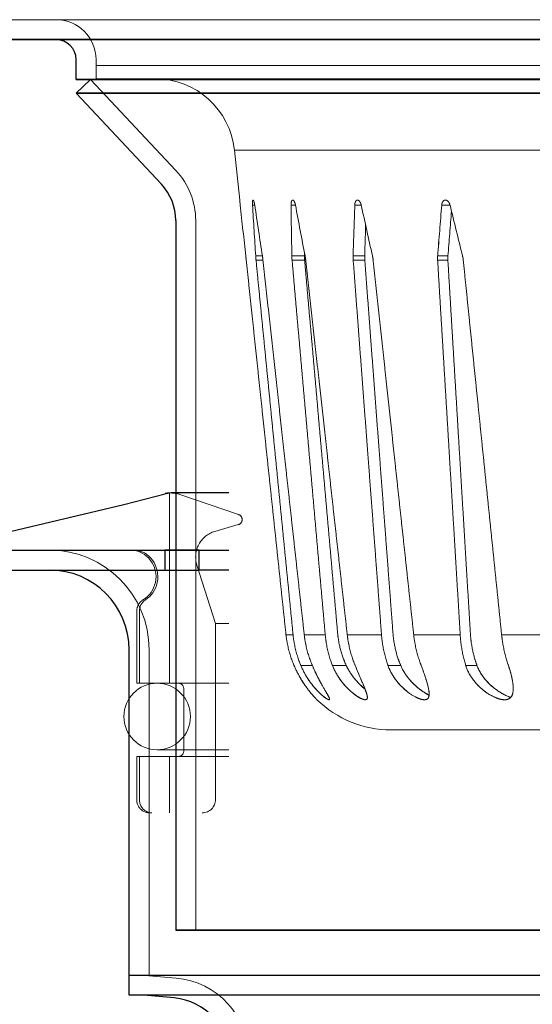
# Model space of a CAD drawing. Header units: millimetres. Extents: x -300186 to 535068, y -28581 to 763298.
# Tile 81 of 256: x -714 to -675, y 137851 to 137925. Entities that reach past the tile are written whole.
import ezdxf

# ---------------------------------------------------------------- set-up
doc = ezdxf.new("R2010")
doc.units = ezdxf.units.MM
doc.header["$LTSCALE"] = 10
doc.linetypes.add('ČÁRKOVANÁ', pattern=[19.05, 12.7, -6.35])
for name, color, linetype, lineweight in [('ACO_NEVID', 8, 'ČÁRKOVANÁ', 13), ('ACO_RAMECEK', 4, 'Continuous', 13), ('ACO_SILNA', 7, 'Continuous', 30)]:
    doc.layers.add(name, color=color, linetype=linetype, lineweight=lineweight)

# ---------------------------------------------------------------- blocks, each defined once
blk = doc.blocks.new('408202')
at = {"layer": 'ACO_NEVID'}
for p, q in [((77, 1), (-77, 1)), ((-77, 0), (-77, 1)), ((77, 0), (77, 1)), ((77, 0), (-77, 0)), ((66.583, -5.373), (-66.583, -5.373)), ((-66.188, -9.134), (-66.583, -5.373)), ((66.188, -9.134), (66.583, -5.373)), ((-65.225, -9.511), (-65.057, -9.511)), ((-62.323, -9.511), (-61.991, -9.511)), ((-57.527, -9.511), (-57.042, -9.511)), ((-50.982, -9.511), (-50.359, -9.511)), ((50.982, -9.511), (50.359, -9.511)), ((57.527, -9.511), (57.042, -9.511)), ((62.323, -9.511), (61.991, -9.511)), ((65.225, -9.511), (65.057, -9.511)), ((-64.984, -13.336), (-64.479, -13.336)), ((-62.263, -13.336), (-61.318, -13.336)), ((-57.651, -13.336), (-56.78, -13.336)), ((-51.287, -13.336), (-50.517, -13.336)), ((51.287, -13.336), (50.517, -13.336)), ((57.651, -13.336), (56.78, -13.336)), ((62.263, -13.336), (61.318, -13.336)), ((64.984, -13.336), (64.479, -13.336)), ((-64.958, -13.656), (-64.437, -13.656)), ((-62.246, -13.656), (-61.301, -13.656)), ((-57.644, -13.656), (-56.773, -13.656)), ((-51.29, -13.656), (-50.519, -13.656)), ((51.29, -13.656), (50.519, -13.656)), ((57.644, -13.656), (56.773, -13.656)), ((62.246, -13.656), (61.301, -13.656)), ((64.958, -13.656), (64.437, -13.656)), ((-62.172, -41.836), (-62.704, -41.836)), ((-59.751, -41.836), (-61.33, -41.836)), ((-55.514, -41.836), (-58.093, -41.836)), ((-49.591, -41.836), (-53.091, -41.836)), ((-42.161, -41.836), (-46.476, -41.836)), ((46.476, -41.836), (42.161, -41.836)), ((53.091, -41.836), (49.591, -41.836)), ((58.093, -41.836), (55.514, -41.836)), ((61.33, -41.836), (59.751, -41.836)), ((62.704, -41.836), (62.172, -41.836)), ((-61.588, -44.15), (-60.72, -44.15)), ((-59.207, -44.15), (-58.171, -44.15)), ((-55.028, -44.15), (-54.072, -44.15)), ((-49.176, -44.15), (-48.33, -44.15)), ((49.176, -44.15), (48.33, -44.15)), ((55.028, -44.15), (54.072, -44.15)), ((59.207, -44.15), (58.171, -44.15)), ((61.588, -44.15), (60.72, -44.15)), ((54.794, -49), (-54.794, -49))]:
    blk.add_line(p, q, dxfattribs=at)
for centre, radius, start, end in [((-72.55, -6), 6, 6, 90), ((72.55, -6), 6, 90, 174), ((-54.794, -41), 8, 225.76318, 270), ((54.794, -41), 8, 270, 314.23682)]:
    blk.add_arc(centre, radius, start, end, dxfattribs=at)
for centre, major_axis, ratio, start_param, end_param in [((0, 123.308), (0, 315.871), 0.230805, 2.004775, 2.018164), ((5.765, 123.308), (-14.666, -315.853), 0.226834, 5.1569, 5.170289), ((-5.765, 123.308), (-14.666, 315.853), 0.226834, 1.994243, 2.007632), ((11.355, 123.308), (-28.734, -315.81), 0.215187, 5.165944, 5.179333), ((-11.355, 123.308), (-28.734, 315.81), 0.215187, 1.985198, 1.998587), ((16.6, 123.308), (41.678, 315.764), 0.196592, 2.030717, 2.044107), ((-16.6, 123.308), (-41.678, 315.764), 0.196592, 1.978832, 1.992221), ((21.34, 123.308), (53.086, 315.739), 0.17209, 2.033701, 2.04709), ((-21.34, 123.308), (-53.086, 315.739), 0.17209, 1.975849, 1.989238), ((21.34, 123.308), (53.086, 315.739), 0.17209, 4.293947, 4.307336), ((-21.34, 123.308), (53.086, -315.739), 0.17209, 1.094503, 1.107892), ((16.6, 123.308), (41.678, 315.764), 0.196592, 4.290964, 4.304353), ((-16.6, 123.308), (41.678, -315.764), 0.196592, 1.097486, 1.110875), ((11.355, 123.308), (28.734, 315.81), 0.215187, 4.284598, 4.297987), ((-11.355, 123.308), (28.734, -315.81), 0.215187, 1.103852, 1.117241), ((5.765, 123.308), (14.666, 315.853), 0.226834, 4.275554, 4.288943), ((-5.765, 123.308), (14.666, -315.853), 0.226834, 1.112897, 1.126286), ((0, 123.308), (0, 315.871), 0.230805, 4.265021, 4.278411), ((21.017, 121.324), (52.281, 310.954), 0.17209, 2.035404, 2.0474), ((-21.017, 121.324), (52.281, -310.954), 0.17209, 1.094193, 1.106189), ((16.348, 121.324), (41.047, 310.979), 0.196592, 2.036223, 2.044416), ((-16.348, 121.324), (41.047, -310.979), 0.196592, 1.097176, 1.10537), ((11.183, 121.324), (-28.299, -311.024), 0.215187, 5.178615, 5.179643), ((-11.183, 121.324), (28.299, -311.024), 0.215187, 1.103542, 1.10457)]:
    blk.add_ellipse(centre, major_axis=major_axis, ratio=ratio, start_param=start_param, end_param=end_param, dxfattribs=at)
for points, knots in [([(-66.188, -9.134), (-66.188, -9.134), (-66.186, -9.146), (-66.18, -9.197), (-66.176, -9.236), (-66.166, -9.325), (-66.16, -9.381), (-66.151, -9.465), (-66.149, -9.488), (-66.146, -9.511)], [0.22658306, 0.22658306, 0.22658306, 0.22658306, 0.24545175, 0.24545175, 0.26432045, 0.26432045, 0.28325082, 0.28325082, 0.29005398, 0.29005398, 0.29005398, 0.29005398]), ([(-65.225, -9.511), (-65.227, -9.488), (-65.228, -9.465), (-65.231, -9.381), (-65.23, -9.325), (-65.224, -9.236), (-65.219, -9.197), (-65.203, -9.146), (-65.193, -9.134), (-65.171, -9.134), (-65.158, -9.146), (-65.131, -9.197), (-65.117, -9.236), (-65.092, -9.325), (-65.079, -9.381), (-65.064, -9.465), (-65.061, -9.488), (-65.057, -9.511)], [0.1631121, 0.1631121, 0.1631121, 0.1631121, 0.1699153, 0.1699153, 0.1888457, 0.1888457, 0.2077144, 0.2077144, 0.2265831, 0.2265831, 0.2454518, 0.2454518, 0.2643204, 0.2643204, 0.2832508, 0.2832508, 0.290054, 0.290054, 0.290054, 0.290054]), ([(-62.323, -9.511), (-62.323, -9.488), (-62.323, -9.465), (-62.32, -9.381), (-62.312, -9.325), (-62.291, -9.236), (-62.276, -9.197), (-62.239, -9.146), (-62.217, -9.134), (-62.174, -9.134), (-62.15, -9.146), (-62.103, -9.197), (-62.079, -9.236), (-62.04, -9.325), (-62.021, -9.381), (-62.001, -9.465), (-61.996, -9.488), (-61.991, -9.511)], [0.1631121, 0.1631121, 0.1631121, 0.1631121, 0.1699153, 0.1699153, 0.1888457, 0.1888457, 0.2077144, 0.2077144, 0.2265831, 0.2265831, 0.2454518, 0.2454518, 0.2643204, 0.2643204, 0.2832508, 0.2832508, 0.290054, 0.290054, 0.290054, 0.290054]), ([(-57.527, -9.511), (-57.526, -9.488), (-57.524, -9.465), (-57.515, -9.381), (-57.501, -9.325), (-57.465, -9.236), (-57.441, -9.197), (-57.384, -9.146), (-57.352, -9.134), (-57.289, -9.134), (-57.254, -9.146), (-57.187, -9.197), (-57.156, -9.236), (-57.103, -9.325), (-57.078, -9.381), (-57.053, -9.465), (-57.047, -9.488), (-57.042, -9.511)], [0.1631121, 0.1631121, 0.1631121, 0.1631121, 0.1699153, 0.1699153, 0.1888457, 0.1888457, 0.2077144, 0.2077144, 0.2265831, 0.2265831, 0.2454518, 0.2454518, 0.2643204, 0.2643204, 0.2832508, 0.2832508, 0.290054, 0.290054, 0.290054, 0.290054]), ([(-50.982, -9.511), (-50.981, -9.488), (-50.978, -9.465), (-50.962, -9.381), (-50.942, -9.325), (-50.893, -9.236), (-50.86, -9.197), (-50.785, -9.146), (-50.743, -9.134), (-50.662, -9.134), (-50.618, -9.146), (-50.534, -9.197), (-50.495, -9.236), (-50.43, -9.325), (-50.401, -9.381), (-50.372, -9.465), (-50.365, -9.488), (-50.359, -9.511)], [0.1631121, 0.1631121, 0.1631121, 0.1631121, 0.1699153, 0.1699153, 0.1888457, 0.1888457, 0.2077144, 0.2077144, 0.2265831, 0.2265831, 0.2454518, 0.2454518, 0.2643204, 0.2643204, 0.2832508, 0.2832508, 0.290054, 0.290054, 0.290054, 0.290054]), ([(50.359, -9.511), (50.365, -9.488), (50.372, -9.465), (50.401, -9.381), (50.43, -9.325), (50.495, -9.236), (50.534, -9.197), (50.618, -9.146), (50.662, -9.134), (50.743, -9.134), (50.785, -9.146), (50.86, -9.197), (50.893, -9.236), (50.942, -9.325), (50.962, -9.381), (50.978, -9.465), (50.981, -9.488), (50.982, -9.511)], [0.1631121, 0.1631121, 0.1631121, 0.1631121, 0.1699153, 0.1699153, 0.1888457, 0.1888457, 0.2077144, 0.2077144, 0.2265831, 0.2265831, 0.2454518, 0.2454518, 0.2643204, 0.2643204, 0.2832508, 0.2832508, 0.290054, 0.290054, 0.290054, 0.290054]), ([(57.042, -9.511), (57.047, -9.488), (57.053, -9.465), (57.078, -9.381), (57.103, -9.325), (57.156, -9.236), (57.187, -9.197), (57.254, -9.146), (57.289, -9.134), (57.352, -9.134), (57.384, -9.146), (57.441, -9.197), (57.465, -9.236), (57.501, -9.325), (57.515, -9.381), (57.524, -9.465), (57.526, -9.488), (57.527, -9.511)], [0.1631121, 0.1631121, 0.1631121, 0.1631121, 0.1699153, 0.1699153, 0.1888457, 0.1888457, 0.2077144, 0.2077144, 0.2265831, 0.2265831, 0.2454518, 0.2454518, 0.2643204, 0.2643204, 0.2832508, 0.2832508, 0.290054, 0.290054, 0.290054, 0.290054]), ([(61.991, -9.511), (61.996, -9.488), (62.001, -9.465), (62.021, -9.381), (62.04, -9.325), (62.079, -9.236), (62.103, -9.197), (62.15, -9.146), (62.174, -9.134), (62.217, -9.134), (62.239, -9.146), (62.276, -9.197), (62.291, -9.236), (62.312, -9.325), (62.32, -9.381), (62.323, -9.465), (62.323, -9.488), (62.323, -9.511)], [0.1631121, 0.1631121, 0.1631121, 0.1631121, 0.1699153, 0.1699153, 0.1888457, 0.1888457, 0.2077144, 0.2077144, 0.2265831, 0.2265831, 0.2454518, 0.2454518, 0.2643204, 0.2643204, 0.2832508, 0.2832508, 0.290054, 0.290054, 0.290054, 0.290054]), ([(65.057, -9.511), (65.061, -9.488), (65.064, -9.465), (65.079, -9.381), (65.092, -9.325), (65.117, -9.236), (65.131, -9.197), (65.158, -9.146), (65.171, -9.134), (65.193, -9.134), (65.203, -9.146), (65.219, -9.197), (65.224, -9.236), (65.23, -9.325), (65.231, -9.381), (65.228, -9.465), (65.227, -9.488), (65.225, -9.511)], [0.1631121, 0.1631121, 0.1631121, 0.1631121, 0.1699153, 0.1699153, 0.1888457, 0.1888457, 0.2077144, 0.2077144, 0.2265831, 0.2265831, 0.2454518, 0.2454518, 0.2643204, 0.2643204, 0.2832508, 0.2832508, 0.290054, 0.290054, 0.290054, 0.290054]), ([(66.146, -9.511), (66.149, -9.488), (66.151, -9.465), (66.16, -9.381), (66.166, -9.325), (66.176, -9.236), (66.18, -9.197), (66.186, -9.146), (66.188, -9.134), (66.188, -9.134)], [0.16311213, 0.16311213, 0.16311213, 0.16311213, 0.1699153, 0.1699153, 0.18884567, 0.18884567, 0.20771436, 0.20771436, 0.22658306, 0.22658306, 0.22658306, 0.22658306]), ([(-62.704, -41.836), (-62.678, -42.076), (-62.641, -42.32), (-62.487, -43.088), (-62.325, -43.605), (-62.123, -44.09), (-62.111, -44.12), (-62.098, -44.15)], [0.0805443, 0.0805443, 0.0805443, 0.0805443, 0.1481632, 0.1481632, 0.2963264, 0.2963264, 0.3059773, 0.3059773, 0.3059773, 0.3059773]), ([(-61.588, -44.15), (-61.601, -44.12), (-61.613, -44.09), (-61.809, -43.605), (-61.966, -43.088), (-62.113, -42.32), (-62.148, -42.076), (-62.172, -41.836)], [4.4366869, 4.4366869, 4.4366869, 4.4366869, 4.4463378, 4.4463378, 4.594501, 4.594501, 4.6621199, 4.6621199, 4.6621199, 4.6621199]), ([(-61.33, -41.836), (-61.304, -42.076), (-61.266, -42.32), (-61.11, -43.088), (-60.947, -43.605), (-60.746, -44.09), (-60.733, -44.12), (-60.72, -44.15)], [0.0805443, 0.0805443, 0.0805443, 0.0805443, 0.1481632, 0.1481632, 0.2963264, 0.2963264, 0.3059773, 0.3059773, 0.3059773, 0.3059773]), ([(-59.207, -44.15), (-59.219, -44.12), (-59.231, -44.09), (-59.415, -43.605), (-59.561, -43.088), (-59.697, -42.32), (-59.729, -42.076), (-59.751, -41.836)], [4.4366869, 4.4366869, 4.4366869, 4.4366869, 4.4463378, 4.4463378, 4.594501, 4.594501, 4.6621199, 4.6621199, 4.6621199, 4.6621199]), ([(-58.815, -41.732), (-58.796, -41.942), (-58.768, -42.155), (-58.649, -42.827), (-58.521, -43.279), (-58.31, -43.833), (-58.244, -43.991), (-58.171, -44.15)], [0.0704764, 0.0704764, 0.0704764, 0.0704764, 0.1296433, 0.1296433, 0.2592866, 0.2592866, 0.3097022, 0.3097022, 0.3097022, 0.3097022]), ([(-58.093, -41.836), (-58.067, -42.076), (-58.029, -42.32), (-57.876, -43.088), (-57.718, -43.605), (-57.523, -44.09), (-57.511, -44.12), (-57.498, -44.15)], [0.0805443, 0.0805443, 0.0805443, 0.0805443, 0.1481632, 0.1481632, 0.2963264, 0.2963264, 0.3059773, 0.3059773, 0.3059773, 0.3059773]), ([(-55.028, -44.15), (-55.038, -44.12), (-55.049, -44.09), (-55.215, -43.605), (-55.347, -43.088), (-55.468, -42.32), (-55.496, -42.076), (-55.514, -41.836)], [4.4366869, 4.4366869, 4.4366869, 4.4366869, 4.4463378, 4.4463378, 4.594501, 4.594501, 4.6621199, 4.6621199, 4.6621199, 4.6621199]), ([(-54.651, -41.732), (-54.635, -41.942), (-54.61, -42.155), (-54.505, -42.827), (-54.389, -43.279), (-54.199, -43.833), (-54.139, -43.991), (-54.072, -44.15)], [0.0704764, 0.0704764, 0.0704764, 0.0704764, 0.1296433, 0.1296433, 0.2592866, 0.2592866, 0.3097022, 0.3097022, 0.3097022, 0.3097022]), ([(-53.091, -41.836), (-53.065, -42.076), (-53.029, -42.32), (-52.883, -43.088), (-52.735, -43.605), (-52.552, -44.09), (-52.541, -44.12), (-52.529, -44.15)], [0.0805443, 0.0805443, 0.0805443, 0.0805443, 0.1481632, 0.1481632, 0.2963264, 0.2963264, 0.3059773, 0.3059773, 0.3059773, 0.3059773]), ([(-49.176, -44.15), (-49.185, -44.12), (-49.194, -44.09), (-49.338, -43.605), (-49.452, -43.088), (-49.553, -42.32), (-49.577, -42.076), (-49.591, -41.836)], [4.4366869, 4.4366869, 4.4366869, 4.4366869, 4.4463378, 4.4463378, 4.594501, 4.594501, 4.6621199, 4.6621199, 4.6621199, 4.6621199]), ([(-48.827, -41.732), (-48.814, -41.942), (-48.794, -42.155), (-48.705, -42.827), (-48.605, -43.279), (-48.441, -43.833), (-48.389, -43.991), (-48.33, -44.15)], [0.0704764, 0.0704764, 0.0704764, 0.0704764, 0.1296433, 0.1296433, 0.2592866, 0.2592866, 0.3097022, 0.3097022, 0.3097022, 0.3097022]), ([(-46.476, -41.836), (-46.452, -42.076), (-46.418, -42.32), (-46.284, -43.088), (-46.149, -43.605), (-45.984, -44.09), (-45.974, -44.12), (-45.964, -44.15)], [0.0805443, 0.0805443, 0.0805443, 0.0805443, 0.1481632, 0.1481632, 0.2963264, 0.2963264, 0.3059773, 0.3059773, 0.3059773, 0.3059773]), ([(45.964, -44.15), (45.974, -44.12), (45.984, -44.09), (46.149, -43.605), (46.284, -43.088), (46.418, -42.32), (46.452, -42.076), (46.476, -41.836)], [4.4366869, 4.4366869, 4.4366869, 4.4366869, 4.4463378, 4.4463378, 4.594501, 4.594501, 4.6621199, 4.6621199, 4.6621199, 4.6621199]), ([(48.33, -44.15), (48.389, -43.991), (48.441, -43.833), (48.605, -43.279), (48.705, -42.827), (48.794, -42.155), (48.814, -41.942), (48.827, -41.732)], [3.8401199, 3.8401199, 3.8401199, 3.8401199, 3.8905355, 3.8905355, 4.0201788, 4.0201788, 4.0793456, 4.0793456, 4.0793456, 4.0793456]), ([(49.591, -41.836), (49.577, -42.076), (49.553, -42.32), (49.452, -43.088), (49.338, -43.605), (49.194, -44.09), (49.185, -44.12), (49.176, -44.15)], [0.0805443, 0.0805443, 0.0805443, 0.0805443, 0.1481632, 0.1481632, 0.2963264, 0.2963264, 0.3059773, 0.3059773, 0.3059773, 0.3059773]), ([(52.529, -44.15), (52.541, -44.12), (52.552, -44.09), (52.735, -43.605), (52.883, -43.088), (53.029, -42.32), (53.065, -42.076), (53.091, -41.836)], [4.4366869, 4.4366869, 4.4366869, 4.4366869, 4.4463378, 4.4463378, 4.594501, 4.594501, 4.6621199, 4.6621199, 4.6621199, 4.6621199]), ([(54.072, -44.15), (54.139, -43.991), (54.199, -43.833), (54.389, -43.279), (54.505, -42.827), (54.61, -42.155), (54.635, -41.942), (54.651, -41.732)], [3.8401199, 3.8401199, 3.8401199, 3.8401199, 3.8905355, 3.8905355, 4.0201788, 4.0201788, 4.0793456, 4.0793456, 4.0793456, 4.0793456]), ([(55.514, -41.836), (55.496, -42.076), (55.468, -42.32), (55.347, -43.088), (55.215, -43.605), (55.049, -44.09), (55.038, -44.12), (55.028, -44.15)], [0.0805443, 0.0805443, 0.0805443, 0.0805443, 0.1481632, 0.1481632, 0.2963264, 0.2963264, 0.3059773, 0.3059773, 0.3059773, 0.3059773]), ([(57.498, -44.15), (57.511, -44.12), (57.523, -44.09), (57.718, -43.605), (57.876, -43.088), (58.029, -42.32), (58.067, -42.076), (58.093, -41.836)], [4.4366869, 4.4366869, 4.4366869, 4.4366869, 4.4463378, 4.4463378, 4.594501, 4.594501, 4.6621199, 4.6621199, 4.6621199, 4.6621199]), ([(58.171, -44.15), (58.244, -43.991), (58.31, -43.833), (58.521, -43.279), (58.649, -42.827), (58.768, -42.155), (58.796, -41.942), (58.815, -41.732)], [3.8401199, 3.8401199, 3.8401199, 3.8401199, 3.8905355, 3.8905355, 4.0201788, 4.0201788, 4.0793456, 4.0793456, 4.0793456, 4.0793456]), ([(59.751, -41.836), (59.729, -42.076), (59.697, -42.32), (59.561, -43.088), (59.415, -43.605), (59.231, -44.09), (59.219, -44.12), (59.207, -44.15)], [0.0805443, 0.0805443, 0.0805443, 0.0805443, 0.1481632, 0.1481632, 0.2963264, 0.2963264, 0.3059773, 0.3059773, 0.3059773, 0.3059773]), ([(60.72, -44.15), (60.733, -44.12), (60.746, -44.09), (60.947, -43.605), (61.11, -43.088), (61.266, -42.32), (61.304, -42.076), (61.33, -41.836)], [4.4366869, 4.4366869, 4.4366869, 4.4366869, 4.4463378, 4.4463378, 4.594501, 4.594501, 4.6621199, 4.6621199, 4.6621199, 4.6621199]), ([(62.172, -41.836), (62.148, -42.076), (62.113, -42.32), (61.966, -43.088), (61.809, -43.605), (61.613, -44.09), (61.601, -44.12), (61.588, -44.15)], [0.0805443, 0.0805443, 0.0805443, 0.0805443, 0.1481632, 0.1481632, 0.2963264, 0.2963264, 0.3059773, 0.3059773, 0.3059773, 0.3059773]), ([(62.098, -44.15), (62.111, -44.12), (62.123, -44.09), (62.325, -43.605), (62.487, -43.088), (62.641, -42.32), (62.678, -42.076), (62.704, -41.836)], [4.4366869, 4.4366869, 4.4366869, 4.4366869, 4.4463378, 4.4463378, 4.594501, 4.594501, 4.6621199, 4.6621199, 4.6621199, 4.6621199]), ([(-62.098, -44.15), (-61.996, -44.386), (-61.884, -44.618), (-61.641, -45.071), (-61.509, -45.29), (-61.205, -45.753), (-61.029, -45.986), (-60.755, -46.321), (-60.648, -46.442), (-60.499, -46.604), (-60.448, -46.657), (-60.4, -46.707), (-60.389, -46.718), (-60.378, -46.729), (-60.375, -46.732), (-60.375, -46.732), (-60.375, -46.732), (-60.375, -46.732)], [-0.9287342, -0.9287342, -0.9287342, -0.9287342, -0.8464699, -0.8464699, -0.760633, -0.760633, -0.6494824, -0.6494824, -0.5681861, -0.5681861, -0.5074208, -0.5074208, -0.47863, -0.47863, -0.4586163, -0.4586163, -0.4585026, -0.4585026, -0.4585026, -0.4585026]), ([(-60.72, -44.15), (-60.622, -44.378), (-60.52, -44.602), (-60.309, -45.04), (-60.199, -45.252), (-59.946, -45.717), (-59.804, -45.959), (-59.576, -46.346), (-59.486, -46.499), (-59.424, -46.648), (-59.416, -46.683), (-59.424, -46.718), (-59.431, -46.727), (-59.455, -46.733), (-59.47, -46.732), (-59.511, -46.721), (-59.539, -46.71), (-59.635, -46.66), (-59.715, -46.608), (-59.966, -46.418), (-60.158, -46.247), (-60.591, -45.794), (-60.846, -45.48), (-61.273, -44.816), (-61.447, -44.488), (-61.588, -44.15)], [-0.928617, -0.928617, -0.928617, -0.928617, -0.849176, -0.849176, -0.7667841, -0.7667841, -0.6534922, -0.6534922, -0.5474694, -0.5474694, -0.4976884, -0.4976884, -0.4683845, -0.4683845, -0.4426854, -0.4426854, -0.4108869, -0.4108869, -0.3500628, -0.3500628, -0.2428245, -0.2428245, -0.1104292, -0.1104292, 0, 0, 0, 0]), ([(-57.498, -44.15), (-57.376, -44.444), (-57.256, -44.732), (-57.022, -45.29), (-56.907, -45.557), (-56.726, -46.003), (-56.655, -46.19), (-56.585, -46.447), (-56.571, -46.537), (-56.586, -46.649), (-56.604, -46.684), (-56.65, -46.716), (-56.668, -46.723), (-56.705, -46.731), (-56.722, -46.732), (-56.76, -46.731), (-56.782, -46.729), (-56.839, -46.718), (-56.878, -46.708), (-57.027, -46.655), (-57.154, -46.591), (-57.481, -46.387), (-57.689, -46.228), (-58.166, -45.793), (-58.446, -45.48), (-58.898, -44.816), (-59.075, -44.488), (-59.207, -44.15)], [-0.9286347, -0.9286347, -0.9286347, -0.9286347, -0.8261035, -0.8261035, -0.716006, -0.716006, -0.6165504, -0.6165504, -0.5460961, -0.5460961, -0.4976114, -0.4976114, -0.4738529, -0.4738529, -0.4564811, -0.4564811, -0.4383881, -0.4383881, -0.4110705, -0.4110705, -0.3404648, -0.3404648, -0.2426046, -0.2426046, -0.1104742, -0.1104742, 0, 0, 0, 0]), ([(-58.171, -44.15), (-58.029, -44.455), (-57.848, -44.75), (-57.421, -45.311), (-57.17, -45.575), (-56.857, -45.85), (-56.806, -45.893), (-56.755, -45.934)], [-1.0396854, -1.0396854, -1.0396854, -1.0396854, -0.9267341, -0.9267341, -0.8068728, -0.8068728, -0.7835255, -0.7835255, -0.7835255, -0.7835255]), ([(-52.529, -44.15), (-52.423, -44.422), (-52.328, -44.687), (-52.153, -45.214), (-52.075, -45.471), (-51.946, -45.996), (-51.911, -46.237), (-51.949, -46.54), (-51.997, -46.636), (-52.169, -46.731), (-52.274, -46.743), (-52.558, -46.698), (-52.733, -46.635), (-53.165, -46.421), (-53.433, -46.245), (-53.999, -45.768), (-54.287, -45.458), (-54.736, -44.813), (-54.908, -44.486), (-55.028, -44.15)], [-0.9034728, -0.9034728, -0.9034728, -0.9034728, -0.8158776, -0.8158776, -0.7195248, -0.7195248, -0.5949915, -0.5949915, -0.5031418, -0.5031418, -0.4275895, -0.4275895, -0.3441093, -0.3441093, -0.2356909, -0.2356909, -0.1098404, -0.1098404, 0, 0, 0, 0]), ([(-54.072, -44.15), (-53.976, -44.378), (-53.855, -44.599), (-53.571, -45.021), (-53.408, -45.221), (-52.92, -45.734), (-52.576, -46.004), (-52.141, -46.278), (-52.035, -46.34), (-51.931, -46.395)], [-1.0149142, -1.0149142, -1.0149142, -1.0149142, -0.9378712, -0.9378712, -0.8607461, -0.8607461, -0.7240114, -0.7240114, -0.6795053, -0.6795053, -0.6795053, -0.6795053]), ([(-45.964, -44.15), (-45.887, -44.368), (-45.823, -44.581), (-45.716, -44.994), (-45.674, -45.192), (-45.6, -45.672), (-45.586, -45.935), (-45.646, -46.336), (-45.708, -46.489), (-45.897, -46.658), (-45.993, -46.703), (-46.218, -46.738), (-46.338, -46.734), (-46.634, -46.683), (-46.81, -46.626), (-47.268, -46.426), (-47.554, -46.252), (-48.14, -45.794), (-48.448, -45.479), (-48.908, -44.814), (-49.072, -44.487), (-49.176, -44.15)], [-0.9292575, -0.9292575, -0.9292575, -0.9292575, -0.853586, -0.853586, -0.7773144, -0.7773144, -0.6557257, -0.6557257, -0.5510924, -0.5510924, -0.4833485, -0.4833485, -0.4241483, -0.4241483, -0.3525747, -0.3525747, -0.242937, -0.242937, -0.1100905, -0.1100905, 0, 0, 0, 0]), ([(-48.33, -44.15), (-48.215, -44.466), (-48.043, -44.771), (-47.612, -45.34), (-47.351, -45.603), (-46.705, -46.121), (-46.318, -46.346), (-45.911, -46.521), (-45.853, -46.545), (-45.796, -46.566)], [-1.0339673, -1.0339673, -1.0339673, -1.0339673, -0.9192518, -0.9192518, -0.8013596, -0.8013596, -0.6512839, -0.6512839, -0.6267643, -0.6267643, -0.6267643, -0.6267643]), ([(49.176, -44.15), (49.101, -44.393), (48.994, -44.632), (48.728, -45.09), (48.568, -45.309), (48.146, -45.783), (47.866, -46.026), (47.328, -46.389), (47.07, -46.524), (46.667, -46.672), (46.516, -46.709), (46.255, -46.738), (46.147, -46.733), (45.938, -46.681), (45.849, -46.626), (45.675, -46.429), (45.623, -46.255), (45.586, -45.797), (45.618, -45.481), (45.755, -44.814), (45.845, -44.487), (45.964, -44.15)], [-0.9296612, -0.9296612, -0.9296612, -0.9296612, -0.8449127, -0.8449127, -0.7590033, -0.7590033, -0.6419543, -0.6419543, -0.543285, -0.543285, -0.4794994, -0.4794994, -0.4229297, -0.4229297, -0.353293, -0.353293, -0.2435495, -0.2435495, -0.1101278, -0.1101278, 0, 0, 0, 0]), ([(45.796, -46.566), (46.097, -46.453), (46.429, -46.283), (47.119, -45.814), (47.486, -45.492), (48.02, -44.811), (48.207, -44.487), (48.33, -44.15)], [-0.3904348, -0.3904348, -0.3904348, -0.3904348, -0.2614026, -0.2614026, -0.1135268, -0.1135268, 0, 0, 0, 0]), ([(55.028, -44.15), (54.904, -44.498), (54.724, -44.836), (54.272, -45.473), (53.995, -45.77), (53.436, -46.243), (53.161, -46.423), (52.744, -46.629), (52.586, -46.687), (52.33, -46.738), (52.231, -46.737), (52.061, -46.687), (52.001, -46.628), (51.915, -46.422), (51.917, -46.247), (51.988, -45.788), (52.072, -45.475), (52.283, -44.814), (52.398, -44.487), (52.529, -44.15)], [-0.9103019, -0.9103019, -0.9103019, -0.9103019, -0.7967257, -0.7967257, -0.6762428, -0.6762428, -0.5654997, -0.5654997, -0.4906042, -0.4906042, -0.4266613, -0.4266613, -0.3516252, -0.3516252, -0.2418453, -0.2418453, -0.1100206, -0.1100206, 0, 0, 0, 0]), ([(51.931, -46.395), (52.108, -46.301), (52.293, -46.188), (52.83, -45.808), (53.189, -45.488), (53.731, -44.811), (53.93, -44.487), (54.072, -44.15)], [-0.3364421, -0.3364421, -0.3364421, -0.3364421, -0.2599881, -0.2599881, -0.1134649, -0.1134649, 0, 0, 0, 0]), ([(59.207, -44.15), (59.123, -44.365), (59.021, -44.576), (58.784, -44.99), (58.648, -45.191), (58.289, -45.656), (58.052, -45.905), (57.641, -46.264), (57.465, -46.396), (57.172, -46.58), (57.051, -46.643), (56.9, -46.701), (56.856, -46.714), (56.797, -46.726), (56.778, -46.729), (56.746, -46.732), (56.732, -46.732), (56.705, -46.731), (56.692, -46.729), (56.659, -46.72), (56.641, -46.712), (56.579, -46.659), (56.568, -46.583), (56.6, -46.364), (56.649, -46.215), (56.808, -45.792), (56.941, -45.479), (57.221, -44.816), (57.358, -44.488), (57.498, -44.15)], [-0.9283374, -0.9283374, -0.9283374, -0.9283374, -0.8535822, -0.8535822, -0.7760587, -0.7760587, -0.6619559, -0.6619559, -0.5782255, -0.5782255, -0.5118022, -0.5118022, -0.4817628, -0.4817628, -0.4662905, -0.4662905, -0.4538124, -0.4538124, -0.4396068, -0.4396068, -0.4154008, -0.4154008, -0.333435, -0.333435, -0.2425117, -0.2425117, -0.1104904, -0.1104904, 0, 0, 0, 0]), ([(56.755, -45.934), (57.035, -45.706), (57.319, -45.429), (57.809, -44.812), (58.014, -44.488), (58.171, -44.15)], [-0.2369194, -0.2369194, -0.2369194, -0.2369194, -0.1137057, -0.1137057, 0, 0, 0, 0]), ([(61.588, -44.15), (61.47, -44.434), (61.328, -44.711), (61.001, -45.25), (60.814, -45.51), (60.441, -45.959), (60.252, -46.154), (59.918, -46.457), (59.769, -46.573), (59.604, -46.677), (59.561, -46.7), (59.508, -46.722), (59.493, -46.727), (59.469, -46.731), (59.46, -46.732), (59.444, -46.731), (59.438, -46.729), (59.424, -46.719), (59.42, -46.709), (59.417, -46.656), (59.446, -46.587), (59.556, -46.378), (59.649, -46.223), (59.902, -45.793), (60.082, -45.48), (60.421, -44.816), (60.575, -44.488), (60.72, -44.15)], [-0.9284107, -0.9284107, -0.9284107, -0.9284107, -0.8296092, -0.8296092, -0.724012, -0.724012, -0.6226345, -0.6226345, -0.5296737, -0.5296737, -0.4902496, -0.4902496, -0.4702913, -0.4702913, -0.4550649, -0.4550649, -0.4386008, -0.4386008, -0.4124878, -0.4124878, -0.3376557, -0.3376557, -0.2425627, -0.2425627, -0.1104817, -0.1104817, 0, 0, 0, 0]), ([(60.375, -46.732), (60.375, -46.732), (60.384, -46.722), (60.43, -46.676), (60.478, -46.626), (60.65, -46.441), (60.805, -46.266), (61.174, -45.796), (61.396, -45.48), (61.786, -44.815), (61.953, -44.487), (62.098, -44.15)], [-0.4688247, -0.4688247, -0.4688247, -0.4688247, -0.4263026, -0.4263026, -0.3595714, -0.3595714, -0.2432888, -0.2432888, -0.1102524, -0.1102524, 0, 0, 0, 0])]:
    blk.add_open_spline(points, degree=3, knots=knots, dxfattribs=at)
for points in [[(-65.73, -13.336), (-65.718, -13.442), (-65.706, -13.551), (-65.695, -13.656)], [(-64.958, -13.656), (-64.968, -13.551), (-64.977, -13.442), (-64.984, -13.336)], [(-64.479, -13.336), (-64.462, -13.442), (-64.448, -13.551), (-64.437, -13.656)], [(-62.246, -13.656), (-62.256, -13.551), (-62.262, -13.442), (-62.263, -13.336)], [(-61.318, -13.336), (-61.316, -13.442), (-61.31, -13.551), (-61.301, -13.656)], [(-61.268, -13.336), (-61.248, -13.442), (-61.232, -13.551), (-61.22, -13.656)], [(-57.644, -13.656), (-57.652, -13.551), (-57.654, -13.442), (-57.651, -13.336)], [(-56.78, -13.336), (-56.783, -13.442), (-56.781, -13.551), (-56.773, -13.656)], [(-56.196, -13.336), (-56.173, -13.442), (-56.155, -13.551), (-56.144, -13.656)], [(-51.29, -13.656), (-51.296, -13.551), (-51.295, -13.442), (-51.287, -13.336)], [(-50.517, -13.336), (-50.525, -13.442), (-50.525, -13.551), (-50.519, -13.656)], [(-49.417, -13.336), (-49.39, -13.442), (-49.372, -13.551), (-49.361, -13.656)], [(49.361, -13.656), (49.372, -13.551), (49.39, -13.442), (49.417, -13.336)], [(50.519, -13.656), (50.525, -13.551), (50.525, -13.442), (50.517, -13.336)], [(51.287, -13.336), (51.295, -13.442), (51.296, -13.551), (51.29, -13.656)], [(56.144, -13.656), (56.155, -13.551), (56.173, -13.442), (56.196, -13.336)], [(56.773, -13.656), (56.781, -13.551), (56.783, -13.442), (56.78, -13.336)], [(57.651, -13.336), (57.654, -13.442), (57.652, -13.551), (57.644, -13.656)], [(61.22, -13.656), (61.232, -13.551), (61.248, -13.442), (61.268, -13.336)], [(61.301, -13.656), (61.31, -13.551), (61.316, -13.442), (61.318, -13.336)], [(62.263, -13.336), (62.262, -13.442), (62.256, -13.551), (62.246, -13.656)], [(64.437, -13.656), (64.448, -13.551), (64.462, -13.442), (64.479, -13.336)], [(64.984, -13.336), (64.977, -13.442), (64.968, -13.551), (64.958, -13.656)], [(65.695, -13.656), (65.706, -13.551), (65.718, -13.442), (65.73, -13.336)]]:
    blk.add_open_spline(points, degree=3, dxfattribs=at)
for points, weights in [([(-65.695, -13.656), (-64.169, -28.074), (-62.704, -41.836)], [1, 1.00024031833, 1]), ([(-62.172, -41.836), (-63.536, -28.074), (-64.958, -13.656)], [1, 1.00024031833, 1]), ([(-64.437, -13.656), (-62.851, -28.074), (-61.33, -41.836)], [1, 1.00024031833, 1]), ([(-59.751, -41.836), (-60.973, -28.074), (-62.246, -13.656)], [1, 1.00024031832, 1]), ([(-61.301, -13.656), (-60.032, -28.025), (-58.815, -41.732)], [1, 1.000246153, 1]), ([(-61.22, -13.656), (-59.624, -28.074), (-58.093, -41.836)], [1, 1.00024031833, 1]), ([(-55.514, -41.836), (-56.558, -28.074), (-57.644, -13.656)], [1, 1.00024031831, 1]), ([(-56.773, -13.656), (-55.69, -28.025), (-54.651, -41.732)], [1, 1.00024615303, 1]), ([(-56.144, -13.656), (-54.585, -28.074), (-53.091, -41.836)], [1, 1.00024031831, 1]), ([(-49.591, -41.836), (-50.424, -28.074), (-51.29, -13.656)], [1, 1.00024031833, 1]), ([(-50.519, -13.656), (-49.656, -28.025), (-48.827, -41.732)], [1, 1.00024615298, 1]), ([(-49.361, -13.656), (-47.888, -28.074), (-46.476, -41.836)], [1, 1.00024031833, 1]), ([(46.476, -41.836), (47.888, -28.074), (49.361, -13.656)], [1, 1.00024031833, 1]), ([(48.827, -41.732), (49.656, -28.025), (50.519, -13.656)], [1, 1.00024615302, 1]), ([(51.29, -13.656), (50.424, -28.074), (49.591, -41.836)], [1, 1.00024031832, 1]), ([(53.091, -41.836), (54.585, -28.074), (56.144, -13.656)], [1, 1.00024031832, 1]), ([(54.651, -41.732), (55.69, -28.025), (56.773, -13.656)], [1, 1.00024615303, 1]), ([(57.644, -13.656), (56.558, -28.074), (55.514, -41.836)], [1, 1.00024031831, 1]), ([(58.093, -41.836), (59.624, -28.074), (61.22, -13.656)], [1, 1.00024031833, 1]), ([(58.815, -41.732), (60.032, -28.025), (61.301, -13.656)], [1, 1.000246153, 1]), ([(62.246, -13.656), (60.973, -28.074), (59.751, -41.836)], [1, 1.00024031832, 1]), ([(61.33, -41.836), (62.851, -28.074), (64.437, -13.656)], [1, 1.00024031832, 1]), ([(64.958, -13.656), (63.536, -28.074), (62.172, -41.836)], [1, 1.00024031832, 1]), ([(62.704, -41.836), (64.169, -28.074), (65.695, -13.656)], [1, 1.00024031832, 1])]:
    blk.add_rational_spline(points, weights, degree=2, dxfattribs=at)
blk = doc.blocks.new('A$7E2A18ED2A1C3')
at = {"layer": 'ACO_NEVID'}
for p, q in [((321, 68.5), (134, 68.5)), ((134, 68.5), (321, 68.5)), ((150.5, 64), (150.5, 65.5)), ((150.5, 64), (150.5, 65.5)), ((156.512, 57.154), (150.094, 64)), ((156.512, 57.154), (150.094, 64)), ((158, 53.392), (158, 0)), ((158, 53.392), (158, 0))]:
    blk.add_line(p, q, dxfattribs=at)
for centre, radius, end in [((147.5, 65.5), 3, 90), ((147.5, 65.5), 3, 90), ((152.5, 53.392), 5.5, 43.15239), ((152.5, 53.392), 5.5, 43.15239)]:
    blk.add_arc(centre, radius, 0, end, dxfattribs=at)
at = {"layer": 'ACO_SILNA'}
for p, q in [((321, 67), (134, 67)), ((134, 67), (321, 67)), ((149, 64), (149, 65.5)), ((149, 64), (149, 65.5)), ((306, 64), (149, 64)), ((150.094, 64), (149, 62.974)), ((149, 64), (306, 64)), ((150.094, 64), (149, 62.974)), ((149, 62.974), (306, 62.974)), ((155.418, 56.128), (149, 62.974)), ((306, 62.974), (149, 62.974)), ((155.418, 56.128), (149, 62.974)), ((156.5, 53.392), (156.5, 0)), ((156.5, 53.392), (156.5, 0)), ((156.5, 0), (298.5, 0)), ((298.5, 0), (156.5, 0))]:
    blk.add_line(p, q, dxfattribs=at)
for centre, radius, end in [((147.5, 65.5), 1.5, 90), ((147.5, 65.5), 1.5, 90), ((152.5, 53.392), 4, 43.15239), ((152.5, 53.392), 4, 43.15239)]:
    blk.add_arc(centre, radius, 0, end, dxfattribs=at)
at = {"layer": 'ACO_RAMECEK'}
blk.add_blockref('408202', (227.5, 64.06), dxfattribs=at)
at = {"layer": 'ACO_RAMECEK', "xscale": -1, "rotation": 4.813937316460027e-06}
blk.add_blockref('408202', (227.5, 64.06), dxfattribs=at)
blk = doc.blocks.new('408249')
at = {"layer": 'ACO_NEVID'}
for p, q in [((-75.481, 81.98), (-75.481, 96.293)), ((-70.27, 94.678), (-74.692, 96.192)), ((-70.289, 93.916), (-72.055, 93.406)), ((-72, 86.484), (-73.405, 90.875)), ((-77.938, 87.402), (-77.938, 81.98)), ((-77.735, 81.98), (-77.735, 87.402)), ((-72, 86.484), (-71.002, 86.484)), ((-72, 86.484), (-72, 73.23)), ((-77, 60), (-77, 84.5)), ((-77.938, 81.98), (-71.002, 81.98)), ((-74.4, 81.58), (-74.4, 76.98)), ((-77.938, 76.48), (-77.938, 75.667)), ((-77.938, 76.48), (-71.002, 76.48)), ((-77.735, 73.23), (-77.735, 76.48)), ((-76.4, 76.98), (-71.002, 76.98)), ((-75.481, 72.23), (-75.481, 76.48)), ((-74.4, 76.98), (-74.4, 76.88)), ((-77.938, 75.667), (-77.938, 73.23)), ((-74.977, 59.794), (-77.328, 60))]:
    blk.add_line(p, q, dxfattribs=at)
at = {"layer": 'ACO_NEVID', "flags": 128}
for points in [[(-75.722, 96.246), (-75.686, 96.256), (-75.651, 96.264), (-75.62, 96.271), (-75.592, 96.276), (-75.566, 96.281), (-75.543, 96.285), (-75.524, 96.287), (-75.509, 96.29), (-75.496, 96.291), (-75.488, 96.292), (-75.483, 96.293), (-75.481, 96.293), (-75.484, 96.294), (-75.489, 96.293), (-75.499, 96.293), (-75.511, 96.292), (-75.528, 96.291), (-75.548, 96.289), (-75.571, 96.286), (-75.598, 96.283), (-75.628, 96.279), (-75.662, 96.274), (-75.699, 96.268), (-75.739, 96.26)], [(-78.425, 92), (-78.184, 91.985), (-77.952, 91.94), (-77.733, 91.869), (-77.529, 91.775), (-77.342, 91.661), (-77.173, 91.53), (-77.023, 91.384), (-76.89, 91.226), (-76.776, 91.055), (-76.679, 90.875), (-76.6, 90.683), (-76.539, 90.475), (-76.499, 90.254), (-76.484, 90.025), (-76.494, 89.794), (-76.529, 89.572), (-76.586, 89.361), (-76.661, 89.164), (-76.753, 88.983), (-76.859, 88.817), (-76.982, 88.661), (-77.122, 88.516), (-77.279, 88.385), (-77.453, 88.268)], [(-77.267, 88.268), (-77.113, 88.374), (-76.971, 88.496), (-76.84, 88.633), (-76.722, 88.785), (-76.616, 88.953), (-76.525, 89.137), (-76.449, 89.336), (-76.392, 89.553), (-76.357, 89.783), (-76.347, 90.02), (-76.362, 90.257), (-76.4, 90.484), (-76.461, 90.698), (-76.539, 90.896), (-76.633, 91.077), (-76.743, 91.244), (-76.871, 91.401), (-77.016, 91.545), (-77.179, 91.674), (-77.36, 91.786), (-77.554, 91.876), (-77.761, 91.944), (-77.98, 91.986), (-78.208, 92)], [(-77.453, 88.268), (-77.488, 88.246), (-77.522, 88.222), (-77.555, 88.198), (-77.587, 88.171), (-77.618, 88.144), (-77.648, 88.115), (-77.677, 88.085), (-77.704, 88.053), (-77.73, 88.021), (-77.755, 87.987), (-77.778, 87.952), (-77.8, 87.915), (-77.821, 87.878), (-77.841, 87.839), (-77.858, 87.799), (-77.875, 87.758), (-77.889, 87.715), (-77.902, 87.672), (-77.913, 87.628), (-77.922, 87.584), (-77.929, 87.539), (-77.934, 87.494), (-77.937, 87.448), (-77.938, 87.402)], [(-77.735, 87.402), (-77.734, 87.448), (-77.731, 87.494), (-77.726, 87.539), (-77.719, 87.584), (-77.71, 87.628), (-77.7, 87.672), (-77.687, 87.715), (-77.673, 87.758), (-77.658, 87.799), (-77.64, 87.839), (-77.622, 87.878), (-77.601, 87.916), (-77.58, 87.952), (-77.557, 87.987), (-77.533, 88.021), (-77.508, 88.053), (-77.482, 88.085), (-77.455, 88.115), (-77.426, 88.144), (-77.396, 88.171), (-77.365, 88.198), (-77.333, 88.222), (-77.3, 88.246), (-77.267, 88.268)], [(-77.938, 73.23), (-77.936, 73.161), (-77.929, 73.092), (-77.918, 73.025), (-77.902, 72.958), (-77.882, 72.894), (-77.858, 72.831), (-77.83, 72.771), (-77.799, 72.714), (-77.765, 72.66), (-77.728, 72.609), (-77.688, 72.56), (-77.645, 72.514), (-77.599, 72.47), (-77.55, 72.43), (-77.499, 72.393), (-77.445, 72.36), (-77.39, 72.33), (-77.333, 72.304), (-77.274, 72.281), (-77.215, 72.263), (-77.154, 72.249), (-77.092, 72.238), (-77.03, 72.232), (-76.968, 72.23)], [(-76.804, 72.23), (-76.858, 72.232), (-76.913, 72.237), (-76.969, 72.246), (-77.024, 72.259), (-77.078, 72.275), (-77.132, 72.295), (-77.184, 72.318), (-77.234, 72.345), (-77.283, 72.375), (-77.331, 72.408), (-77.378, 72.445), (-77.423, 72.486), (-77.467, 72.53), (-77.508, 72.579), (-77.548, 72.631), (-77.584, 72.687), (-77.617, 72.746), (-77.647, 72.808), (-77.673, 72.874), (-77.695, 72.942), (-77.712, 73.012), (-77.725, 73.084), (-77.732, 73.156), (-77.735, 73.23)]]:
    blk.add_lwpolyline(points, dxfattribs=at)
at = {"layer": 'ACO_NEVID'}
for centre, radius, start, end in [((-75.34, 94.3), 2, 71.10091, 90), ((-70.4, 94.3), 0.4, 286.10091, 71.10091), ((-71.5, 91.484), 2, 106.10091, 197.74354), ((-84.5, 84.5), 7.5, 0, 90), ((-76.4, 79.48), 2.5, 90, 270), ((-76.4, 79.48), 2.5, 270, 90), ((-74.8, 81.58), 0.4, 0, 90), ((-74.8, 76.88), 0.4, 270, 0), ((-73, 73.23), 1, 270, 0), ((-75.5, 53.817), 6, 0, 85)]:
    blk.add_arc(centre, radius, start, end, dxfattribs=at)
at = {"layer": 'ACO_SILNA'}
for p, q in [((-78.902, 95.437), (-75.797, 96.247)), ((-71.002, 96.3), (-75.34, 96.3)), ((-91.377, 92.487), (-78.902, 95.437)), ((-91.763, 92), (-71.002, 92)), ((-75.821, 92), (-75.821, 90.5)), ((-73.24, 92), (-75.821, 92)), ((-73.24, 90.5), (-73.24, 92)), ((-73.24, 92), (-71.002, 92)), ((-91, 90.5), (-73.24, 90.5)), ((-71.002, 90.5), (-73.24, 90.5)), ((-78.5, 60), (-78.5, 84.5)), ((78.5, 60), (-78.5, 60)), ((78.5, 60), (-78.5, 60)), ((-78.5, 58.5), (-78.5, 60)), ((78.5, 58.5), (-78.5, 58.5)), ((-75.108, 58.3), (-77.394, 58.5))]:
    blk.add_line(p, q, dxfattribs=at)
at = {"layer": 'ACO_SILNA', "flags": 128}
blk.add_lwpolyline([(-75.739, 96.26), (-75.742, 96.259), (-75.744, 96.259), (-75.746, 96.258), (-75.749, 96.258), (-75.751, 96.257), (-75.754, 96.257), (-75.756, 96.256), (-75.759, 96.256), (-75.761, 96.255), (-75.763, 96.255), (-75.766, 96.254), (-75.768, 96.254), (-75.771, 96.253), (-75.773, 96.252), (-75.776, 96.252), (-75.779, 96.251), (-75.781, 96.251), (-75.784, 96.25), (-75.786, 96.25), (-75.789, 96.249), (-75.791, 96.248), (-75.794, 96.248), (-75.797, 96.247), (-75.799, 96.246)], dxfattribs=at)
at = {"layer": 'ACO_SILNA'}
for centre, radius, start, end in [((-75.34, 94.3), 2, 90, 101.52249), ((-84.5, 84.5), 6, 0, 90), ((-75.5, 53.817), 4.5, 0, 85)]:
    blk.add_arc(centre, radius, start, end, dxfattribs=at)

msp = doc.modelspace()

# ---------------------------------------------------------------- block references
at = {"layer": 'ACO_RAMECEK'}
msp.add_blockref('A$7E2A18ED2A1C3', (-858.287, 137856.541), dxfattribs=at)
at = {"layer": 'ACO_SILNA'}
msp.add_blockref('408249', (-626.789, 137793.127), dxfattribs=at)

doc.saveas('drawing.dxf')
